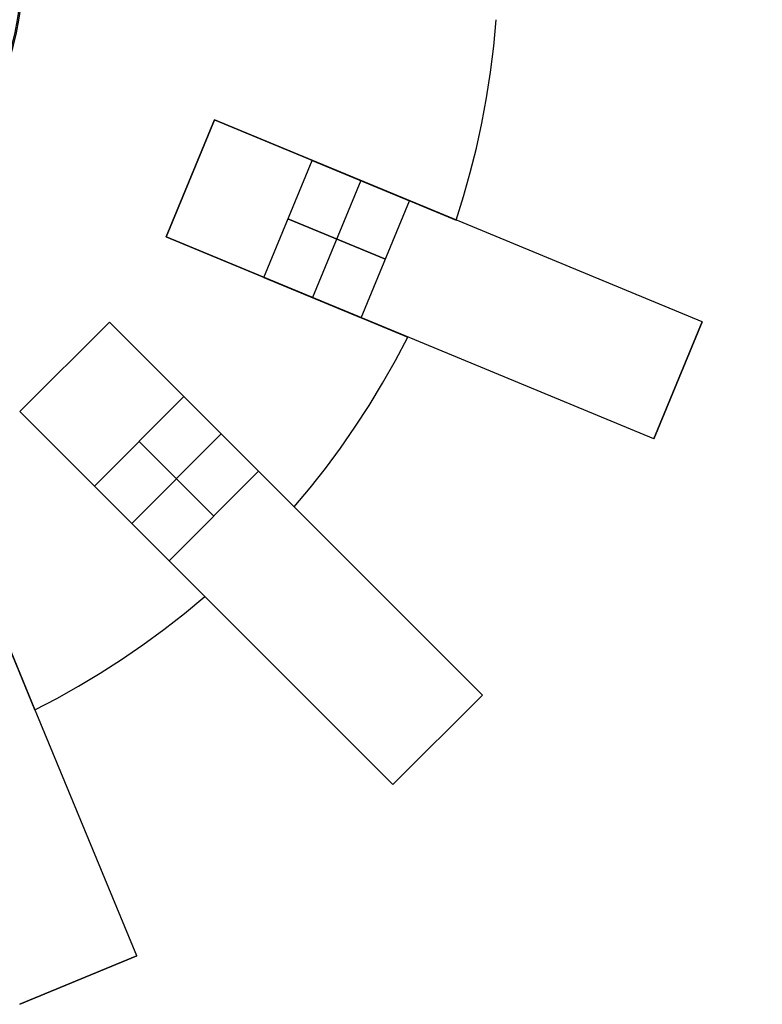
# Model space of a CAD drawing. Header units: millimetres. Extents: x 625 to 835, y 105 to 315.
# Tile 6 of 9: x 765 to 835, y 111 to 204. Entities that reach past the tile are written whole.
import ezdxf

# ---------------------------------------------------------------- set-up
doc = ezdxf.new("R2010")
doc.units = ezdxf.units.MM

msp = doc.modelspace()

# ---------------------------------------------------------------- linework, layer by layer
at = {"extrusion": (0.000142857, -2.84161e-05, 1)}
msp.add_lwpolyline([(697.739, 223.379), (697.294, 222.251), (696.889, 221.108), (696.524, 219.951), (696.199, 218.783), (695.914, 217.604), (695.671, 216.416), (695.469, 215.221), (695.308, 214.019), (695.189, 212.812), (695.112, 211.602), (695.077, 210.389), (695.084, 209.177), (695.133, 207.965), (695.224, 206.756), (695.357, 205.55), (695.531, 204.35), (695.747, 203.157), (696.005, 201.972), (696.303, 200.796), (696.641, 199.632), (697.02, 198.48), (697.438, 197.342), (697.896, 196.219), (698.392, 195.112), (698.926, 194.023), (699.498, 192.954), (700.106, 191.905), (700.751, 190.878), (701.43, 189.873), (702.144, 188.893), (702.892, 187.938), (703.672, 187.009), (704.484, 186.109), (705.326, 185.236), (706.198, 184.394), (707.099, 183.582), (708.028, 182.802), (708.983, 182.055), (709.963, 181.341), (710.967, 180.661), (711.995, 180.017), (713.044, 179.408), (714.113, 178.837), (715.202, 178.302), (716.308, 177.806), (717.431, 177.349), (718.57, 176.93), (719.722, 176.551), (720.886, 176.213), (722.062, 175.915), (723.247, 175.658), (724.44, 175.442), (725.64, 175.267), (726.845, 175.134), (728.055, 175.043), (729.266, 174.994), (730.479, 174.987), (731.691, 175.022), (732.902, 175.099), (734.108, 175.218), (735.31, 175.379), (736.506, 175.581), (737.694, 175.825), (738.873, 176.109), (740.041, 176.434), (741.198, 176.799), (742.341, 177.205), (743.469, 177.649), (744.581, 178.133), (745.676, 178.654), (746.752, 179.214), (747.808, 179.81), (748.842, 180.442), (749.855, 181.11), (750.843, 181.813), (751.807, 182.549), (752.744, 183.318), (753.654, 184.12), (754.536, 184.952), (755.389, 185.815), (756.211, 186.706), (757.002, 187.625), (757.76, 188.572), (758.485, 189.544), (759.176, 190.54), (759.832, 191.56), (760.453, 192.602), (761.037, 193.665), (761.584, 194.747), (762.093, 195.848), (762.563, 196.966), (762.995, 198.099), (763.387, 199.246), (763.739, 200.407), (764.05, 201.579), (764.321, 202.761), (764.551, 203.952), (764.739, 205.15), (764.886, 206.353), (764.991, 207.562), (765.054, 208.773), (765.075, 209.985)], dxfattribs=at)
at = {"extrusion": (-0.000142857, 2.84161e-05, 1)}
msp.add_lwpolyline([(764.927, 210.015), (764.906, 208.802), (764.843, 207.591), (764.738, 206.383), (764.591, 205.179), (764.403, 203.981), (764.173, 202.79), (763.902, 201.608), (763.591, 200.436), (763.239, 199.276), (762.847, 198.128), (762.415, 196.995), (761.945, 195.877), (761.436, 194.777), (760.889, 193.694), (760.305, 192.631), (759.684, 191.589), (759.028, 190.57), (758.337, 189.573), (757.612, 188.601), (756.854, 187.655), (756.063, 186.736), (755.241, 185.844), (754.388, 184.982), (753.506, 184.149), (752.596, 183.348), (751.659, 182.579), (750.695, 181.842), (749.707, 181.14), (748.694, 180.472), (747.66, 179.839), (746.604, 179.243), (745.528, 178.684), (744.433, 178.162), (743.321, 177.679), (742.193, 177.234), (741.05, 176.829), (739.893, 176.464), (738.725, 176.138), (737.546, 175.854), (736.358, 175.61), (735.162, 175.408), (733.96, 175.248), (732.754, 175.129), (731.543, 175.052), (730.331, 175.017), (729.118, 175.024), (727.907, 175.073), (726.697, 175.164), (725.492, 175.297), (724.292, 175.471), (723.099, 175.687), (721.914, 175.944), (720.738, 176.242), (719.574, 176.581), (718.422, 176.96), (717.283, 177.378), (716.16, 177.836), (715.054, 178.332), (713.965, 178.866), (712.896, 179.438), (711.847, 180.046), (710.819, 180.69), (709.815, 181.37), (708.835, 182.084), (707.88, 182.831), (706.951, 183.612), (706.05, 184.423), (705.178, 185.266), (704.336, 186.138), (703.524, 187.039), (702.744, 187.967), (701.996, 188.922), (701.282, 189.903), (700.603, 190.907), (699.958, 191.934), (699.35, 192.983), (698.778, 194.053), (698.244, 195.142), (697.748, 196.248), (697.29, 197.371), (696.872, 198.509), (696.493, 199.661), (696.155, 200.826), (695.857, 202.001), (695.599, 203.186), (695.383, 204.38), (695.209, 205.58), (695.076, 206.785), (694.985, 207.994), (694.936, 209.206), (694.929, 210.419), (694.964, 211.631), (695.041, 212.841), (695.16, 214.048), (695.321, 215.25), (695.523, 216.446), (695.766, 217.634), (696.051, 218.813), (696.376, 219.981), (696.741, 221.137), (697.146, 222.28), (697.591, 223.408)], dxfattribs=at)
at = {"extrusion": (0, 1, 0)}
msp.add_lwpolyline([(-835, -504.005), (-834.983, -505.029), (-834.93, -506.052), (-834.843, -507.073), (-834.721, -508.09), (-834.564, -509.102), (-834.373, -510.109), (-834.147, -511.108), (-833.888, -512.099), (-833.594, -513.08), (-833.268, -514.051), (-832.908, -515.011), (-832.516, -515.957), (-832.092, -516.89), (-831.637, -517.807), (-831.15, -518.708), (-830.633, -519.593), (-830.085, -520.459), (-829.509, -521.305), (-828.904, -522.132), (-828.271, -522.938), (-827.611, -523.721), (-826.925, -524.482), (-826.213, -525.218), (-825.477, -525.93), (-824.716, -526.616), (-823.933, -527.276), (-823.127, -527.909), (-822.3, -528.514), (-821.454, -529.09), (-820.588, -529.638), (-819.703, -530.155), (-818.802, -530.642), (-817.885, -531.097), (-816.952, -531.521), (-816.006, -531.913), (-815.046, -532.273), (-814.075, -532.599), (-813.094, -532.893), (-812.103, -533.152), (-811.104, -533.378), (-810.097, -533.569), (-809.085, -533.726), (-808.068, -533.848), (-807.047, -533.935), (-806.024, -533.988), (-805, -534.005)], dxfattribs=at)
for points in [[(805.998, 185.015), (806.696, 187.246), (807.335, 189.521), (807.912, 191.84), (808.424, 194.2), (808.87, 196.599), (809.245, 199.034), (809.547, 201.502), (809.775, 204)], [(805.998, 185.015), (806.696, 187.246), (807.335, 189.521), (807.912, 191.84), (808.424, 194.2), (808.87, 196.599), (809.245, 199.034), (809.547, 201.502), (809.775, 204)], [(805.998, 185.015), (806.696, 187.246), (807.335, 189.521), (807.912, 191.84), (808.424, 194.2), (808.87, 196.599), (809.245, 199.034), (809.547, 201.502), (809.775, 204)], [(805.998, 185.015), (806.696, 187.246), (807.335, 189.521), (807.912, 191.84), (808.424, 194.2), (808.87, 196.599), (809.245, 199.034), (809.547, 201.502), (809.775, 204)], [(805.998, 185.015), (806.696, 187.246), (807.335, 189.521), (807.912, 191.84), (808.424, 194.2), (808.87, 196.599), (809.245, 199.034), (809.547, 201.502), (809.775, 204)], [(805.998, 185.015), (806.696, 187.246), (807.335, 189.521), (807.912, 191.84), (808.424, 194.2), (808.87, 196.599), (809.245, 199.034), (809.547, 201.502), (809.775, 204)], [(783.109, 194.496), (778.517, 183.409)], [(778.517, 183.409), (783.109, 194.496)], [(778.517, 183.409), (783.109, 194.496)], [(778.517, 183.409), (783.109, 194.496)], [(783.109, 194.496), (778.517, 183.409)], [(783.109, 194.496), (778.517, 183.409)], [(796.968, 188.755), (783.109, 194.496)], [(783.109, 194.496), (796.968, 188.755)], [(796.968, 188.755), (783.109, 194.496)], [(783.109, 194.496), (796.968, 188.755)], [(829.303, 175.362), (783.109, 194.496)], [(787.756, 179.582), (792.348, 190.669)], [(787.756, 179.582), (792.348, 190.669)], [(801.587, 186.842), (792.348, 190.669)], [(792.348, 190.669), (801.587, 186.842)], [(796.968, 188.755), (792.375, 177.669)], [(796.968, 188.755), (792.375, 177.669)], [(805.998, 185.015), (796.968, 188.755)], [(796.968, 188.755), (805.998, 185.015)], [(805.998, 185.015), (796.968, 188.755)], [(796.968, 188.755), (805.998, 185.015)], [(796.995, 175.755), (801.587, 186.842)], [(796.995, 175.755), (801.587, 186.842)], [(799.291, 181.299), (790.052, 185.126)], [(790.052, 185.126), (799.291, 181.299)], [(778.517, 183.409), (792.375, 177.669)], [(792.375, 177.669), (778.517, 183.409)], [(778.517, 183.409), (792.375, 177.669)], [(792.375, 177.669), (778.517, 183.409)], [(824.711, 164.275), (778.517, 183.409)], [(787.756, 179.582), (796.995, 175.755)], [(796.995, 175.755), (787.756, 179.582)], [(792.375, 177.669), (801.406, 173.928)], [(801.406, 173.928), (792.375, 177.669)], [(792.375, 177.669), (801.406, 173.928)], [(801.406, 173.928), (792.375, 177.669)], [(773.134, 175.352), (764.648, 166.866)], [(764.648, 166.866), (773.134, 175.352)], [(764.648, 166.866), (773.134, 175.352)], [(764.648, 166.866), (773.134, 175.352)], [(773.134, 175.352), (764.648, 166.866)], [(773.134, 175.352), (764.648, 166.866)], [(783.74, 164.745), (773.134, 175.352)], [(773.134, 175.352), (783.74, 164.745)], [(783.74, 164.745), (773.134, 175.352)], [(773.134, 175.352), (783.74, 164.745)], [(808.489, 139.996), (773.134, 175.352)], [(824.711, 164.275), (829.303, 175.362)], [(824.711, 164.275), (829.303, 175.362)], [(829.303, 175.362), (824.711, 164.275)], [(790.652, 157.833), (792.15, 159.627), (793.611, 161.486), (795.032, 163.407), (796.408, 165.391), (797.738, 167.437), (799.016, 169.543), (800.24, 171.707), (801.406, 173.928)], [(790.652, 157.833), (792.15, 159.627), (793.611, 161.486), (795.032, 163.407), (796.408, 165.391), (797.738, 167.437), (799.016, 169.543), (800.24, 171.707), (801.406, 173.928)], [(790.652, 157.833), (792.15, 159.627), (793.611, 161.486), (795.032, 163.407), (796.408, 165.391), (797.738, 167.437), (799.016, 169.543), (800.24, 171.707), (801.406, 173.928)], [(790.652, 157.833), (792.15, 159.627), (793.611, 161.486), (795.032, 163.407), (796.408, 165.391), (797.738, 167.437), (799.016, 169.543), (800.24, 171.707), (801.406, 173.928)], [(790.652, 157.833), (792.15, 159.627), (793.611, 161.486), (795.032, 163.407), (796.408, 165.391), (797.738, 167.437), (799.016, 169.543), (800.24, 171.707), (801.406, 173.928)], [(790.652, 157.833), (792.15, 159.627), (793.611, 161.486), (795.032, 163.407), (796.408, 165.391), (797.738, 167.437), (799.016, 169.543), (800.24, 171.707), (801.406, 173.928)], [(771.719, 159.795), (780.205, 168.281)], [(771.719, 159.795), (780.205, 168.281)], [(787.276, 161.21), (780.205, 168.281)], [(780.205, 168.281), (787.276, 161.21)], [(764.648, 166.866), (775.255, 156.26)], [(775.255, 156.26), (764.648, 166.866)], [(764.648, 166.866), (775.255, 156.26)], [(775.255, 156.26), (764.648, 166.866)], [(800.004, 131.511), (764.648, 166.866)], [(783.74, 164.745), (775.255, 156.26)], [(783.74, 164.745), (775.255, 156.26)], [(790.652, 157.833), (783.74, 164.745)], [(783.74, 164.745), (790.652, 157.833)], [(790.652, 157.833), (783.74, 164.745)], [(783.74, 164.745), (790.652, 157.833)], [(783.033, 156.967), (775.962, 164.038)], [(775.962, 164.038), (783.033, 156.967)], [(775.725, 115.289), (756.591, 161.483)], [(778.79, 152.724), (787.276, 161.21)], [(778.79, 152.724), (787.276, 161.21)], [(771.719, 159.795), (778.79, 152.724)], [(778.79, 152.724), (771.719, 159.795)], [(775.255, 156.26), (782.167, 149.348)], [(782.167, 149.348), (775.255, 156.26)], [(775.255, 156.26), (782.167, 149.348)], [(782.167, 149.348), (775.255, 156.26)], [(766.072, 138.594), (768.142, 139.678), (770.203, 140.836), (772.251, 142.067), (774.282, 143.374), (776.293, 144.755), (778.28, 146.211), (780.239, 147.742), (782.167, 149.348)], [(766.072, 138.594), (768.142, 139.678), (770.203, 140.836), (772.251, 142.067), (774.282, 143.374), (776.293, 144.755), (778.28, 146.211), (780.239, 147.742), (782.167, 149.348)], [(766.072, 138.594), (768.142, 139.678), (770.203, 140.836), (772.251, 142.067), (774.282, 143.374), (776.293, 144.755), (778.28, 146.211), (780.239, 147.742), (782.167, 149.348)], [(766.072, 138.594), (768.142, 139.678), (770.203, 140.836), (772.251, 142.067), (774.282, 143.374), (776.293, 144.755), (778.28, 146.211), (780.239, 147.742), (782.167, 149.348)], [(766.072, 138.594), (768.142, 139.678), (770.203, 140.836), (772.251, 142.067), (774.282, 143.374), (776.293, 144.755), (778.28, 146.211), (780.239, 147.742), (782.167, 149.348)], [(766.072, 138.594), (768.142, 139.678), (770.203, 140.836), (772.251, 142.067), (774.282, 143.374), (776.293, 144.755), (778.28, 146.211), (780.239, 147.742), (782.167, 149.348)], [(766.072, 138.594), (762.331, 147.625)], [(762.331, 147.625), (766.072, 138.594)], [(766.072, 138.594), (762.331, 147.625)], [(762.331, 147.625), (766.072, 138.594)], [(800.004, 131.511), (808.489, 139.996)], [(800.004, 131.511), (808.489, 139.996)], [(808.489, 139.996), (800.004, 131.511)], [(764.638, 110.697), (775.725, 115.289)], [(764.638, 110.697), (775.725, 115.289)], [(775.725, 115.289), (764.638, 110.697)], [(775.725, 115.289), (764.638, 110.697)]]:
    msp.add_lwpolyline(points)
at = {"extrusion": (1, 0, 0)}
for points in [[(194.496, -12.005), (194.496, -512.005)], [(188.952, -12.005), (188.952, -512.005)], [(185.015, -524.005), (185.015, -512.005)], [(185.015, -12.005), (185.015, -0.005)], [(184.929, 9.575), (184.929, -533.585)], [(183.409, -512.005), (183.409, -12.005)], [(175.352, -12.005), (175.352, -512.005)], [(175.362, -504.005), (175.362, -20.005)], [(173.928, -524.005), (173.928, -512.005)], [(173.928, -12.005), (173.928, -0.005)], [(173.842, 9.575), (173.842, -533.585)], [(171.109, -12.005), (171.109, -512.005)], [(169.818, -504.005), (169.818, -20.005)], [(166.866, -512.005), (166.866, -12.005)], [(164.275, -20.005), (164.275, -504.005)], [(157.833, -524.005), (157.833, -512.005)], [(157.833, -12.005), (157.833, -0.005)], [(157.674, 9.575), (157.674, -533.585)], [(149.348, -524.005), (149.348, -512.005)], [(149.348, -12.005), (149.348, -0.005)], [(149.189, 9.575), (149.189, -533.585)], [(139.996, -504.005), (139.996, -20.005)], [(138.594, -524.005), (138.594, -512.005)], [(138.594, -12.005), (138.594, -0.005)], [(138.386, 9.575), (138.386, -533.585)], [(135.754, -504.005), (135.754, -20.005)], [(131.511, -20.005), (131.511, -504.005)], [(115.289, -504.005), (115.289, -20.005)], [(112.993, -504.005), (112.993, -20.005)], [(110.697, -20.005), (110.697, -504.005)]]:
    msp.add_lwpolyline(points, dxfattribs=at)
at = {"extrusion": (0.382683, 0.92388, -5.58097e-15)}
msp.add_lwpolyline([(-659.069, 9.995), (-658.727, 9.989), (-658.386, 9.972), (-658.046, 9.943), (-657.707, 9.902), (-657.369, 9.85), (-657.034, 9.786), (-656.701, 9.711), (-656.371, 9.624), (-656.043, 9.526), (-655.72, 9.418), (-655.4, 9.298), (-655.085, 9.167), (-654.774, 9.026), (-654.468, 8.874), (-654.167, 8.712), (-653.873, 8.539), (-653.584, 8.357), (-653.302, 8.165), (-653.026, 7.963), (-652.758, 7.752), (-652.497, 7.532), (-652.243, 7.303), (-651.997, 7.066), (-651.76, 6.821), (-651.531, 6.567), (-651.311, 6.306), (-651.1, 6.037), (-650.899, 5.762), (-650.707, 5.48), (-650.524, 5.191), (-650.352, 4.896), (-650.19, 4.596), (-650.038, 4.29), (-649.896, 3.979), (-649.766, 3.664), (-649.646, 3.344), (-649.537, 3.02), (-649.439, 2.693), (-649.353, 2.363), (-649.278, 2.03), (-649.214, 1.694), (-649.162, 1.357), (-649.121, 1.018), (-649.092, 0.677), (-649.074, 0.336), (-649.069, -0.005)], dxfattribs=at)
at = {"extrusion": (0.382683, 0.92388, -8.21078e-15)}
msp.add_lwpolyline([(-649.069, -524.005), (-649.074, -524.346), (-649.092, -524.687), (-649.121, -525.028), (-649.162, -525.367), (-649.214, -525.704), (-649.278, -526.04), (-649.353, -526.373), (-649.439, -526.703), (-649.537, -527.03), (-649.646, -527.354), (-649.766, -527.674), (-649.896, -527.989), (-650.038, -528.3), (-650.19, -528.606), (-650.352, -528.906), (-650.524, -529.201), (-650.707, -529.49), (-650.899, -529.772), (-651.1, -530.047), (-651.311, -530.316), (-651.531, -530.577), (-651.76, -530.831), (-651.997, -531.076), (-652.243, -531.313), (-652.497, -531.542), (-652.758, -531.762), (-653.026, -531.973), (-653.302, -532.175), (-653.584, -532.367), (-653.873, -532.549), (-654.167, -532.722), (-654.468, -532.884), (-654.774, -533.036), (-655.085, -533.177), (-655.4, -533.308), (-655.72, -533.428), (-656.043, -533.536), (-656.371, -533.634), (-656.701, -533.721), (-657.034, -533.796), (-657.369, -533.86), (-657.707, -533.912), (-658.046, -533.953), (-658.386, -533.982), (-658.727, -533.999), (-659.069, -534.005)], dxfattribs=at)
at = {"extrusion": (0.382683, 0.92388, 1.04921e-14)}
msp.add_lwpolyline([(-659.069, 9.995), (-658.727, 9.989), (-658.386, 9.972), (-658.046, 9.943), (-657.707, 9.902), (-657.369, 9.85), (-657.034, 9.786), (-656.701, 9.711), (-656.371, 9.624), (-656.043, 9.526), (-655.72, 9.418), (-655.4, 9.298), (-655.085, 9.167), (-654.774, 9.026), (-654.468, 8.874), (-654.167, 8.712), (-653.873, 8.539), (-653.584, 8.357), (-653.302, 8.165), (-653.026, 7.963), (-652.758, 7.752), (-652.497, 7.532), (-652.243, 7.303), (-651.997, 7.066), (-651.76, 6.821), (-651.531, 6.567), (-651.311, 6.306), (-651.1, 6.037), (-650.899, 5.762), (-650.707, 5.48), (-650.524, 5.191), (-650.352, 4.896), (-650.19, 4.596), (-650.038, 4.29), (-649.896, 3.979), (-649.766, 3.664), (-649.646, 3.344), (-649.537, 3.02), (-649.439, 2.693), (-649.353, 2.363), (-649.278, 2.03), (-649.214, 1.694), (-649.162, 1.357), (-649.121, 1.018), (-649.092, 0.677), (-649.074, 0.336), (-649.069, -0.005)], dxfattribs=at)
at = {"extrusion": (0.382683, 0.92388, 2.62384e-15)}
msp.add_lwpolyline([(-649.069, -524.005), (-649.074, -524.346), (-649.092, -524.687), (-649.121, -525.028), (-649.162, -525.367), (-649.214, -525.704), (-649.278, -526.04), (-649.353, -526.373), (-649.439, -526.703), (-649.537, -527.03), (-649.646, -527.354), (-649.766, -527.674), (-649.896, -527.989), (-650.038, -528.3), (-650.19, -528.606), (-650.352, -528.906), (-650.524, -529.201), (-650.707, -529.49), (-650.899, -529.772), (-651.1, -530.047), (-651.311, -530.316), (-651.531, -530.577), (-651.76, -530.831), (-651.997, -531.076), (-652.243, -531.313), (-652.497, -531.542), (-652.758, -531.762), (-653.026, -531.973), (-653.302, -532.175), (-653.584, -532.367), (-653.873, -532.549), (-654.167, -532.722), (-654.468, -532.884), (-654.774, -533.036), (-655.085, -533.177), (-655.4, -533.308), (-655.72, -533.428), (-656.043, -533.536), (-656.371, -533.634), (-656.701, -533.721), (-657.034, -533.796), (-657.369, -533.86), (-657.707, -533.912), (-658.046, -533.953), (-658.386, -533.982), (-658.727, -533.999), (-659.069, -534.005)], dxfattribs=at)
at = {"extrusion": (0.382683, 0.92388, -1.83766e-15)}
msp.add_lwpolyline([(-699.069, -20.005), (-699.051, -18.981), (-698.999, -17.958), (-698.911, -16.937), (-698.789, -15.92), (-698.632, -14.908), (-698.441, -13.901), (-698.216, -12.902), (-697.956, -11.911), (-697.663, -10.93), (-697.336, -9.959), (-696.977, -8.999), (-696.585, -8.053), (-696.161, -7.12), (-695.705, -6.203), (-695.218, -5.302), (-694.701, -4.417), (-694.154, -3.551), (-693.578, -2.705), (-692.973, -1.878), (-692.34, -1.072), (-691.68, -0.289), (-690.994, 0.472), (-690.282, 1.208), (-689.545, 1.92), (-688.785, 2.606), (-688.001, 3.266), (-687.196, 3.899), (-686.369, 4.504), (-685.522, 5.08), (-684.656, 5.628), (-683.772, 6.145), (-682.87, 6.632), (-681.953, 7.087), (-681.021, 7.511), (-680.074, 7.903), (-679.115, 8.263), (-678.144, 8.589), (-677.162, 8.883), (-676.171, 9.142), (-675.172, 9.368), (-674.166, 9.559), (-673.154, 9.716), (-672.136, 9.838), (-671.116, 9.925), (-670.093, 9.978), (-669.069, 9.995)], dxfattribs=at)
at = {"extrusion": (0.382683, 0.92388, -2.08715e-15)}
msp.add_lwpolyline([(-669.069, -534.005), (-670.093, -533.988), (-671.116, -533.935), (-672.136, -533.848), (-673.154, -533.726), (-674.166, -533.569), (-675.172, -533.378), (-676.171, -533.152), (-677.162, -532.893), (-678.144, -532.599), (-679.115, -532.273), (-680.074, -531.913), (-681.021, -531.521), (-681.953, -531.097), (-682.87, -530.642), (-683.772, -530.155), (-684.656, -529.638), (-685.522, -529.09), (-686.369, -528.514), (-687.196, -527.909), (-688.001, -527.276), (-688.785, -526.616), (-689.545, -525.93), (-690.282, -525.218), (-690.994, -524.482), (-691.68, -523.721), (-692.34, -522.938), (-692.973, -522.132), (-693.578, -521.305), (-694.154, -520.459), (-694.701, -519.593), (-695.218, -518.708), (-695.705, -517.807), (-696.161, -516.89), (-696.585, -515.957), (-696.977, -515.011), (-697.336, -514.051), (-697.663, -513.08), (-697.956, -512.099), (-698.216, -511.108), (-698.441, -510.109), (-698.632, -509.102), (-698.789, -508.09), (-698.911, -507.073), (-698.999, -506.052), (-699.051, -505.029), (-699.069, -504.005)], dxfattribs=at)
at = {"extrusion": (0.382683, 0.92388, 8.21078e-15)}
msp.add_lwpolyline([(-649.069, -0.005), (-649.074, 0.336), (-649.092, 0.677), (-649.121, 1.018), (-649.162, 1.357), (-649.214, 1.694), (-649.278, 2.03), (-649.353, 2.363), (-649.439, 2.693), (-649.537, 3.02), (-649.646, 3.344), (-649.766, 3.664), (-649.896, 3.979), (-650.038, 4.29), (-650.19, 4.596), (-650.352, 4.896), (-650.524, 5.191), (-650.707, 5.48), (-650.899, 5.762), (-651.1, 6.037), (-651.311, 6.306), (-651.531, 6.567), (-651.76, 6.821), (-651.997, 7.066), (-652.243, 7.303), (-652.497, 7.532), (-652.758, 7.752), (-653.026, 7.963), (-653.302, 8.165), (-653.584, 8.357), (-653.873, 8.539), (-654.167, 8.712), (-654.468, 8.874), (-654.774, 9.026), (-655.085, 9.167), (-655.4, 9.298), (-655.72, 9.418), (-656.043, 9.526), (-656.371, 9.624), (-656.701, 9.711), (-657.034, 9.786), (-657.369, 9.85), (-657.707, 9.902), (-658.046, 9.943), (-658.386, 9.972), (-658.727, 9.989), (-659.069, 9.995)], dxfattribs=at)
at = {"extrusion": (0.382683, 0.92388, -1.8638e-15)}
msp.add_lwpolyline([(-649.069, -524.005), (-649.074, -524.346), (-649.092, -524.687), (-649.121, -525.028), (-649.162, -525.367), (-649.214, -525.704), (-649.278, -526.04), (-649.353, -526.373), (-649.439, -526.703), (-649.537, -527.03), (-649.646, -527.354), (-649.766, -527.674), (-649.896, -527.989), (-650.038, -528.3), (-650.19, -528.606), (-650.352, -528.906), (-650.524, -529.201), (-650.707, -529.49), (-650.899, -529.772), (-651.1, -530.047), (-651.311, -530.316), (-651.531, -530.577), (-651.76, -530.831), (-651.997, -531.076), (-652.243, -531.313), (-652.497, -531.542), (-652.758, -531.762), (-653.026, -531.973), (-653.302, -532.175), (-653.584, -532.367), (-653.873, -532.549), (-654.167, -532.722), (-654.468, -532.884), (-654.774, -533.036), (-655.085, -533.177), (-655.4, -533.308), (-655.72, -533.428), (-656.043, -533.536), (-656.371, -533.634), (-656.701, -533.721), (-657.034, -533.796), (-657.369, -533.86), (-657.707, -533.912), (-658.046, -533.953), (-658.386, -533.982), (-658.727, -533.999), (-659.069, -534.005)], dxfattribs=at)
at = {"extrusion": (0.382683, 0.92388, -1.48854e-15)}
msp.add_lwpolyline([(-699.069, -20.005), (-699.051, -18.981), (-698.999, -17.958), (-698.911, -16.937), (-698.789, -15.92), (-698.632, -14.908), (-698.441, -13.901), (-698.216, -12.902), (-697.956, -11.911), (-697.663, -10.93), (-697.336, -9.959), (-696.977, -8.999), (-696.585, -8.053), (-696.161, -7.12), (-695.705, -6.203), (-695.218, -5.302), (-694.701, -4.417), (-694.154, -3.551), (-693.578, -2.705), (-692.973, -1.878), (-692.34, -1.072), (-691.68, -0.289), (-690.994, 0.472), (-690.282, 1.208), (-689.545, 1.92), (-688.785, 2.606), (-688.001, 3.266), (-687.196, 3.899), (-686.369, 4.504), (-685.522, 5.08), (-684.656, 5.628), (-683.772, 6.145), (-682.87, 6.632), (-681.953, 7.087), (-681.021, 7.511), (-680.074, 7.903), (-679.115, 8.263), (-678.144, 8.589), (-677.162, 8.883), (-676.171, 9.142), (-675.172, 9.368), (-674.166, 9.559), (-673.154, 9.716), (-672.136, 9.838), (-671.116, 9.925), (-670.093, 9.978), (-669.069, 9.995)], dxfattribs=at)
at = {"extrusion": (0.382683, 0.92388, -3.51445e-16)}
msp.add_lwpolyline([(-669.069, -534.005), (-670.093, -533.988), (-671.116, -533.935), (-672.136, -533.848), (-673.154, -533.726), (-674.166, -533.569), (-675.172, -533.378), (-676.171, -533.152), (-677.162, -532.893), (-678.144, -532.599), (-679.115, -532.273), (-680.074, -531.913), (-681.021, -531.521), (-681.953, -531.097), (-682.87, -530.642), (-683.772, -530.155), (-684.656, -529.638), (-685.522, -529.09), (-686.369, -528.514), (-687.196, -527.909), (-688.001, -527.276), (-688.785, -526.616), (-689.545, -525.93), (-690.282, -525.218), (-690.994, -524.482), (-691.68, -523.721), (-692.34, -522.938), (-692.973, -522.132), (-693.578, -521.305), (-694.154, -520.459), (-694.701, -519.593), (-695.218, -518.708), (-695.705, -517.807), (-696.161, -516.89), (-696.585, -515.957), (-696.977, -515.011), (-697.336, -514.051), (-697.663, -513.08), (-697.956, -512.099), (-698.216, -511.108), (-698.441, -510.109), (-698.632, -509.102), (-698.789, -508.09), (-698.911, -507.073), (-698.999, -506.052), (-699.051, -505.029), (-699.069, -504.005)], dxfattribs=at)
at = {"extrusion": (0.382683, 0.92388, -7.69014e-16)}
msp.add_lwpolyline([(-669.069, 9.995), (-670.093, 9.978), (-671.116, 9.925), (-672.136, 9.838), (-673.154, 9.716), (-674.166, 9.559), (-675.172, 9.368), (-676.171, 9.142), (-677.162, 8.883), (-678.144, 8.589), (-679.115, 8.263), (-680.074, 7.903), (-681.021, 7.511), (-681.953, 7.087), (-682.87, 6.632), (-683.772, 6.145), (-684.656, 5.628), (-685.522, 5.08), (-686.369, 4.504), (-687.196, 3.899), (-688.001, 3.266), (-688.785, 2.606), (-689.545, 1.92), (-690.282, 1.208), (-690.994, 0.472), (-691.68, -0.289), (-692.34, -1.072), (-692.973, -1.878), (-693.578, -2.705), (-694.154, -3.551), (-694.701, -4.417), (-695.218, -5.302), (-695.705, -6.203), (-696.161, -7.12), (-696.585, -8.053), (-696.977, -8.999), (-697.336, -9.959), (-697.663, -10.93), (-697.956, -11.911), (-698.216, -12.902), (-698.441, -13.901), (-698.632, -14.908), (-698.789, -15.92), (-698.911, -16.937), (-698.999, -17.958), (-699.051, -18.981), (-699.069, -20.005)], dxfattribs=at)
at = {"extrusion": (0.382683, 0.92388, 2.02404e-15)}
msp.add_lwpolyline([(-699.069, -504.005), (-699.051, -505.029), (-698.999, -506.052), (-698.911, -507.073), (-698.789, -508.09), (-698.632, -509.102), (-698.441, -510.109), (-698.216, -511.108), (-697.956, -512.099), (-697.663, -513.08), (-697.336, -514.051), (-696.977, -515.011), (-696.585, -515.957), (-696.161, -516.89), (-695.705, -517.807), (-695.218, -518.708), (-694.701, -519.593), (-694.154, -520.459), (-693.578, -521.305), (-692.973, -522.132), (-692.34, -522.938), (-691.68, -523.721), (-690.994, -524.482), (-690.282, -525.218), (-689.545, -525.93), (-688.785, -526.616), (-688.001, -527.276), (-687.196, -527.909), (-686.369, -528.514), (-685.522, -529.09), (-684.656, -529.638), (-683.772, -530.155), (-682.87, -530.642), (-681.953, -531.097), (-681.021, -531.521), (-680.074, -531.913), (-679.115, -532.273), (-678.144, -532.599), (-677.162, -532.893), (-676.171, -533.152), (-675.172, -533.378), (-674.166, -533.569), (-673.154, -533.726), (-672.136, -533.848), (-671.116, -533.935), (-670.093, -533.988), (-669.069, -534.005)], dxfattribs=at)
at = {"extrusion": (0.707107, 0.707107, -1.4538e-14)}
msp.add_lwpolyline([(-432.696, 9.995), (-432.354, 9.989), (-432.013, 9.972), (-431.673, 9.943), (-431.334, 9.902), (-430.996, 9.85), (-430.661, 9.786), (-430.328, 9.711), (-429.998, 9.624), (-429.67, 9.526), (-429.347, 9.418), (-429.027, 9.298), (-428.712, 9.167), (-428.401, 9.026), (-428.095, 8.874), (-427.794, 8.712), (-427.5, 8.539), (-427.211, 8.357), (-426.929, 8.165), (-426.653, 7.963), (-426.385, 7.752), (-426.123, 7.532), (-425.87, 7.303), (-425.624, 7.066), (-425.387, 6.821), (-425.158, 6.567), (-424.938, 6.306), (-424.727, 6.037), (-424.526, 5.762), (-424.334, 5.48), (-424.151, 5.191), (-423.979, 4.896), (-423.817, 4.596), (-423.665, 4.29), (-423.523, 3.979), (-423.393, 3.664), (-423.273, 3.344), (-423.164, 3.02), (-423.066, 2.693), (-422.98, 2.363), (-422.905, 2.03), (-422.841, 1.694), (-422.789, 1.357), (-422.748, 1.018), (-422.719, 0.677), (-422.701, 0.336), (-422.696, -0.005)], dxfattribs=at)
at = {"extrusion": (0.707107, 0.707107, -2.3196e-14)}
msp.add_lwpolyline([(-422.696, -524.005), (-422.701, -524.346), (-422.719, -524.687), (-422.748, -525.028), (-422.789, -525.367), (-422.841, -525.704), (-422.905, -526.04), (-422.98, -526.373), (-423.066, -526.703), (-423.164, -527.03), (-423.273, -527.354), (-423.393, -527.674), (-423.523, -527.989), (-423.665, -528.3), (-423.817, -528.606), (-423.979, -528.906), (-424.151, -529.201), (-424.334, -529.49), (-424.526, -529.772), (-424.727, -530.047), (-424.938, -530.316), (-425.158, -530.577), (-425.387, -530.831), (-425.624, -531.076), (-425.87, -531.313), (-426.123, -531.542), (-426.385, -531.762), (-426.653, -531.973), (-426.929, -532.175), (-427.211, -532.367), (-427.5, -532.549), (-427.794, -532.722), (-428.095, -532.884), (-428.401, -533.036), (-428.712, -533.177), (-429.027, -533.308), (-429.347, -533.428), (-429.67, -533.536), (-429.998, -533.634), (-430.328, -533.721), (-430.661, -533.796), (-430.996, -533.86), (-431.334, -533.912), (-431.673, -533.953), (-432.013, -533.982), (-432.354, -533.999), (-432.696, -534.005)], dxfattribs=at)
at = {"extrusion": (0.707107, 0.707107, -1.46638e-15)}
msp.add_lwpolyline([(-432.696, 9.995), (-432.354, 9.989), (-432.013, 9.972), (-431.673, 9.943), (-431.334, 9.902), (-430.996, 9.85), (-430.661, 9.786), (-430.328, 9.711), (-429.998, 9.624), (-429.67, 9.526), (-429.347, 9.418), (-429.027, 9.298), (-428.712, 9.167), (-428.401, 9.026), (-428.095, 8.874), (-427.794, 8.712), (-427.5, 8.539), (-427.211, 8.357), (-426.929, 8.165), (-426.653, 7.963), (-426.385, 7.752), (-426.123, 7.532), (-425.87, 7.303), (-425.624, 7.066), (-425.387, 6.821), (-425.158, 6.567), (-424.938, 6.306), (-424.727, 6.037), (-424.526, 5.762), (-424.334, 5.48), (-424.151, 5.191), (-423.979, 4.896), (-423.817, 4.596), (-423.665, 4.29), (-423.523, 3.979), (-423.393, 3.664), (-423.273, 3.344), (-423.164, 3.02), (-423.066, 2.693), (-422.98, 2.363), (-422.905, 2.03), (-422.841, 1.694), (-422.789, 1.357), (-422.748, 1.018), (-422.719, 0.677), (-422.701, 0.336), (-422.696, -0.005)], dxfattribs=at)
at = {"extrusion": (0.707107, 0.707107, -2.8062e-15)}
msp.add_lwpolyline([(-422.696, -524.005), (-422.701, -524.346), (-422.719, -524.687), (-422.748, -525.028), (-422.789, -525.367), (-422.841, -525.704), (-422.905, -526.04), (-422.98, -526.373), (-423.066, -526.703), (-423.164, -527.03), (-423.273, -527.354), (-423.393, -527.674), (-423.523, -527.989), (-423.665, -528.3), (-423.817, -528.606), (-423.979, -528.906), (-424.151, -529.201), (-424.334, -529.49), (-424.526, -529.772), (-424.727, -530.047), (-424.938, -530.316), (-425.158, -530.577), (-425.387, -530.831), (-425.624, -531.076), (-425.87, -531.313), (-426.123, -531.542), (-426.385, -531.762), (-426.653, -531.973), (-426.929, -532.175), (-427.211, -532.367), (-427.5, -532.549), (-427.794, -532.722), (-428.095, -532.884), (-428.401, -533.036), (-428.712, -533.177), (-429.027, -533.308), (-429.347, -533.428), (-429.67, -533.536), (-429.998, -533.634), (-430.328, -533.721), (-430.661, -533.796), (-430.996, -533.86), (-431.334, -533.912), (-431.673, -533.953), (-432.013, -533.982), (-432.354, -533.999), (-432.696, -534.005)], dxfattribs=at)
at = {"extrusion": (0.707107, 0.707107, 6.86161e-15)}
msp.add_lwpolyline([(-422.696, -0.005), (-422.701, 0.336), (-422.719, 0.677), (-422.748, 1.018), (-422.789, 1.357), (-422.841, 1.694), (-422.905, 2.03), (-422.98, 2.363), (-423.066, 2.693), (-423.164, 3.02), (-423.273, 3.344), (-423.393, 3.664), (-423.523, 3.979), (-423.665, 4.29), (-423.817, 4.596), (-423.979, 4.896), (-424.151, 5.191), (-424.334, 5.48), (-424.526, 5.762), (-424.727, 6.037), (-424.938, 6.306), (-425.158, 6.567), (-425.387, 6.821), (-425.624, 7.066), (-425.87, 7.303), (-426.123, 7.532), (-426.385, 7.752), (-426.653, 7.963), (-426.929, 8.165), (-427.211, 8.357), (-427.5, 8.539), (-427.794, 8.712), (-428.095, 8.874), (-428.401, 9.026), (-428.712, 9.167), (-429.027, 9.298), (-429.347, 9.418), (-429.67, 9.526), (-429.998, 9.624), (-430.328, 9.711), (-430.661, 9.786), (-430.996, 9.85), (-431.334, 9.902), (-431.673, 9.943), (-432.013, 9.972), (-432.354, 9.989), (-432.696, 9.995)], dxfattribs=at)
at = {"extrusion": (0.707107, 0.707107, 2.00972e-15)}
msp.add_lwpolyline([(-422.696, -524.005), (-422.701, -524.346), (-422.719, -524.687), (-422.748, -525.028), (-422.789, -525.367), (-422.841, -525.704), (-422.905, -526.04), (-422.98, -526.373), (-423.066, -526.703), (-423.164, -527.03), (-423.273, -527.354), (-423.393, -527.674), (-423.523, -527.989), (-423.665, -528.3), (-423.817, -528.606), (-423.979, -528.906), (-424.151, -529.201), (-424.334, -529.49), (-424.526, -529.772), (-424.727, -530.047), (-424.938, -530.316), (-425.158, -530.577), (-425.387, -530.831), (-425.624, -531.076), (-425.87, -531.313), (-426.123, -531.542), (-426.385, -531.762), (-426.653, -531.973), (-426.929, -532.175), (-427.211, -532.367), (-427.5, -532.549), (-427.794, -532.722), (-428.095, -532.884), (-428.401, -533.036), (-428.712, -533.177), (-429.027, -533.308), (-429.347, -533.428), (-429.67, -533.536), (-429.998, -533.634), (-430.328, -533.721), (-430.661, -533.796), (-430.996, -533.86), (-431.334, -533.912), (-431.673, -533.953), (-432.013, -533.982), (-432.354, -533.999), (-432.696, -534.005)], dxfattribs=at)
at = {"extrusion": (0.707107, 0.707107, -2.22218e-15)}
msp.add_lwpolyline([(-472.696, -20.005), (-472.678, -18.981), (-472.626, -17.958), (-472.538, -16.937), (-472.416, -15.92), (-472.259, -14.908), (-472.068, -13.901), (-471.843, -12.902), (-471.583, -11.911), (-471.29, -10.93), (-470.963, -9.959), (-470.604, -8.999), (-470.212, -8.053), (-469.788, -7.12), (-469.332, -6.203), (-468.845, -5.302), (-468.328, -4.417), (-467.781, -3.551), (-467.205, -2.705), (-466.6, -1.878), (-465.967, -1.072), (-465.307, -0.289), (-464.621, 0.472), (-463.909, 1.208), (-463.172, 1.92), (-462.412, 2.606), (-461.628, 3.266), (-460.823, 3.899), (-459.996, 4.504), (-459.149, 5.08), (-458.283, 5.628), (-457.399, 6.145), (-456.497, 6.632), (-455.58, 7.087), (-454.648, 7.511), (-453.701, 7.903), (-452.742, 8.263), (-451.771, 8.589), (-450.789, 8.883), (-449.798, 9.142), (-448.799, 9.368), (-447.793, 9.559), (-446.781, 9.716), (-445.763, 9.838), (-444.743, 9.925), (-443.72, 9.978), (-442.696, 9.995)], dxfattribs=at)
at = {"extrusion": (0.707107, 0.707107, -8.29895e-15)}
msp.add_lwpolyline([(-442.696, -534.005), (-443.72, -533.988), (-444.743, -533.935), (-445.763, -533.848), (-446.781, -533.726), (-447.793, -533.569), (-448.799, -533.378), (-449.798, -533.152), (-450.789, -532.893), (-451.771, -532.599), (-452.742, -532.273), (-453.701, -531.913), (-454.648, -531.521), (-455.58, -531.097), (-456.497, -530.642), (-457.399, -530.155), (-458.283, -529.638), (-459.149, -529.09), (-459.996, -528.514), (-460.823, -527.909), (-461.628, -527.276), (-462.412, -526.616), (-463.172, -525.93), (-463.909, -525.218), (-464.621, -524.482), (-465.307, -523.721), (-465.967, -522.938), (-466.6, -522.132), (-467.205, -521.305), (-467.781, -520.459), (-468.328, -519.593), (-468.845, -518.708), (-469.332, -517.807), (-469.788, -516.89), (-470.212, -515.957), (-470.604, -515.011), (-470.963, -514.051), (-471.29, -513.08), (-471.583, -512.099), (-471.843, -511.108), (-472.068, -510.109), (-472.259, -509.102), (-472.416, -508.09), (-472.538, -507.073), (-472.626, -506.052), (-472.678, -505.029), (-472.696, -504.005)], dxfattribs=at)
at = {"extrusion": (0.707107, 0.707107, 9.17026e-16)}
msp.add_lwpolyline([(-472.696, -20.005), (-472.678, -18.981), (-472.626, -17.958), (-472.538, -16.937), (-472.416, -15.92), (-472.259, -14.908), (-472.068, -13.901), (-471.843, -12.902), (-471.583, -11.911), (-471.29, -10.93), (-470.963, -9.959), (-470.604, -8.999), (-470.212, -8.053), (-469.788, -7.12), (-469.332, -6.203), (-468.845, -5.302), (-468.328, -4.417), (-467.781, -3.551), (-467.205, -2.705), (-466.6, -1.878), (-465.967, -1.072), (-465.307, -0.289), (-464.621, 0.472), (-463.909, 1.208), (-463.172, 1.92), (-462.412, 2.606), (-461.628, 3.266), (-460.823, 3.899), (-459.996, 4.504), (-459.149, 5.08), (-458.283, 5.628), (-457.399, 6.145), (-456.497, 6.632), (-455.58, 7.087), (-454.648, 7.511), (-453.701, 7.903), (-452.742, 8.263), (-451.771, 8.589), (-450.789, 8.883), (-449.798, 9.142), (-448.799, 9.368), (-447.793, 9.559), (-446.781, 9.716), (-445.763, 9.838), (-444.743, 9.925), (-443.72, 9.978), (-442.696, 9.995)], dxfattribs=at)
at = {"extrusion": (0.707107, 0.707107, 4.47926e-16)}
msp.add_lwpolyline([(-442.696, -534.005), (-443.72, -533.988), (-444.743, -533.935), (-445.763, -533.848), (-446.781, -533.726), (-447.793, -533.569), (-448.799, -533.378), (-449.798, -533.152), (-450.789, -532.893), (-451.771, -532.599), (-452.742, -532.273), (-453.701, -531.913), (-454.648, -531.521), (-455.58, -531.097), (-456.497, -530.642), (-457.399, -530.155), (-458.283, -529.638), (-459.149, -529.09), (-459.996, -528.514), (-460.823, -527.909), (-461.628, -527.276), (-462.412, -526.616), (-463.172, -525.93), (-463.909, -525.218), (-464.621, -524.482), (-465.307, -523.721), (-465.967, -522.938), (-466.6, -522.132), (-467.205, -521.305), (-467.781, -520.459), (-468.328, -519.593), (-468.845, -518.708), (-469.332, -517.807), (-469.788, -516.89), (-470.212, -515.957), (-470.604, -515.011), (-470.963, -514.051), (-471.29, -513.08), (-471.583, -512.099), (-471.843, -511.108), (-472.068, -510.109), (-472.259, -509.102), (-472.416, -508.09), (-472.538, -507.073), (-472.626, -506.052), (-472.678, -505.029), (-472.696, -504.005)], dxfattribs=at)
at = {"extrusion": (0.707107, 0.707107, -1.31446e-15)}
msp.add_lwpolyline([(-442.696, 9.995), (-443.72, 9.978), (-444.743, 9.925), (-445.763, 9.838), (-446.781, 9.716), (-447.793, 9.559), (-448.799, 9.368), (-449.798, 9.142), (-450.789, 8.883), (-451.771, 8.589), (-452.742, 8.263), (-453.701, 7.903), (-454.648, 7.511), (-455.58, 7.087), (-456.497, 6.632), (-457.399, 6.145), (-458.283, 5.628), (-459.149, 5.08), (-459.996, 4.504), (-460.823, 3.899), (-461.628, 3.266), (-462.412, 2.606), (-463.172, 1.92), (-463.909, 1.208), (-464.621, 0.472), (-465.307, -0.289), (-465.967, -1.072), (-466.6, -1.878), (-467.205, -2.705), (-467.781, -3.551), (-468.328, -4.417), (-468.845, -5.302), (-469.332, -6.203), (-469.788, -7.12), (-470.212, -8.053), (-470.604, -8.999), (-470.963, -9.959), (-471.29, -10.93), (-471.583, -11.911), (-471.843, -12.902), (-472.068, -13.901), (-472.259, -14.908), (-472.416, -15.92), (-472.538, -16.937), (-472.626, -17.958), (-472.678, -18.981), (-472.696, -20.005)], dxfattribs=at)
at = {"extrusion": (0.707107, 0.707107, -2.77539e-15)}
msp.add_lwpolyline([(-472.696, -504.005), (-472.678, -505.029), (-472.626, -506.052), (-472.538, -507.073), (-472.416, -508.09), (-472.259, -509.102), (-472.068, -510.109), (-471.843, -511.108), (-471.583, -512.099), (-471.29, -513.08), (-470.963, -514.051), (-470.604, -515.011), (-470.212, -515.957), (-469.788, -516.89), (-469.332, -517.807), (-468.845, -518.708), (-468.328, -519.593), (-467.781, -520.459), (-467.205, -521.305), (-466.6, -522.132), (-465.967, -522.938), (-465.307, -523.721), (-464.621, -524.482), (-463.909, -525.218), (-463.172, -525.93), (-462.412, -526.616), (-461.628, -527.276), (-460.823, -527.909), (-459.996, -528.514), (-459.149, -529.09), (-458.283, -529.638), (-457.399, -530.155), (-456.497, -530.642), (-455.58, -531.097), (-454.648, -531.521), (-453.701, -531.913), (-452.742, -532.273), (-451.771, -532.599), (-450.789, -532.893), (-449.798, -533.152), (-448.799, -533.378), (-447.793, -533.569), (-446.781, -533.726), (-445.763, -533.848), (-444.743, -533.935), (-443.72, -533.988), (-442.696, -534.005)], dxfattribs=at)
at = {"extrusion": (0.92388, 0.382683, 3.96137e-15)}
msp.add_lwpolyline([(-190.344, -20.005), (-190.327, -18.981), (-190.274, -17.958), (-190.187, -16.937), (-190.065, -15.92), (-189.908, -14.908), (-189.717, -13.901), (-189.491, -12.902), (-189.232, -11.911), (-188.939, -10.93), (-188.612, -9.959), (-188.253, -8.999), (-187.861, -8.053), (-187.436, -7.12), (-186.981, -6.203), (-186.494, -5.302), (-185.977, -4.417), (-185.43, -3.551), (-184.853, -2.705), (-184.248, -1.878), (-183.616, -1.072), (-182.956, -0.289), (-182.269, 0.472), (-181.557, 1.208), (-180.821, 1.92), (-180.06, 2.606), (-179.277, 3.266), (-178.471, 3.899), (-177.645, 4.504), (-176.798, 5.08), (-175.932, 5.628), (-175.048, 6.145), (-174.146, 6.632), (-173.229, 7.087), (-172.296, 7.511), (-171.35, 7.903), (-170.391, 8.263), (-169.42, 8.589), (-168.438, 8.883), (-167.447, 9.142), (-166.448, 9.368), (-165.442, 9.559), (-164.429, 9.716), (-163.412, 9.838), (-162.391, 9.925), (-161.368, 9.978), (-160.344, 9.995)], dxfattribs=at)
at = {"extrusion": (0.92388, 0.382683, -3.29909e-15)}
msp.add_lwpolyline([(-160.344, -534.005), (-161.368, -533.988), (-162.391, -533.935), (-163.412, -533.848), (-164.429, -533.726), (-165.442, -533.569), (-166.448, -533.378), (-167.447, -533.152), (-168.438, -532.893), (-169.42, -532.599), (-170.391, -532.273), (-171.35, -531.913), (-172.296, -531.521), (-173.229, -531.097), (-174.146, -530.642), (-175.048, -530.155), (-175.932, -529.638), (-176.798, -529.09), (-177.645, -528.514), (-178.471, -527.909), (-179.277, -527.276), (-180.06, -526.616), (-180.821, -525.93), (-181.557, -525.218), (-182.269, -524.482), (-182.956, -523.721), (-183.616, -522.938), (-184.248, -522.132), (-184.853, -521.305), (-185.43, -520.459), (-185.977, -519.593), (-186.494, -518.708), (-186.981, -517.807), (-187.436, -516.89), (-187.861, -515.957), (-188.253, -515.011), (-188.612, -514.051), (-188.939, -513.08), (-189.232, -512.099), (-189.491, -511.108), (-189.717, -510.109), (-189.908, -509.102), (-190.065, -508.09), (-190.187, -507.073), (-190.274, -506.052), (-190.327, -505.029), (-190.344, -504.005)], dxfattribs=at)
at = {"extrusion": (0.92388, 0.382683, -1.47778e-15)}
msp.add_lwpolyline([(-190.344, -20.005), (-190.327, -18.981), (-190.274, -17.958), (-190.187, -16.937), (-190.065, -15.92), (-189.908, -14.908), (-189.717, -13.901), (-189.491, -12.902), (-189.232, -11.911), (-188.939, -10.93), (-188.612, -9.959), (-188.253, -8.999), (-187.861, -8.053), (-187.436, -7.12), (-186.981, -6.203), (-186.494, -5.302), (-185.977, -4.417), (-185.43, -3.551), (-184.853, -2.705), (-184.248, -1.878), (-183.616, -1.072), (-182.956, -0.289), (-182.269, 0.472), (-181.557, 1.208), (-180.821, 1.92), (-180.06, 2.606), (-179.277, 3.266), (-178.471, 3.899), (-177.645, 4.504), (-176.798, 5.08), (-175.932, 5.628), (-175.048, 6.145), (-174.146, 6.632), (-173.229, 7.087), (-172.296, 7.511), (-171.35, 7.903), (-170.391, 8.263), (-169.42, 8.589), (-168.438, 8.883), (-167.447, 9.142), (-166.448, 9.368), (-165.442, 9.559), (-164.429, 9.716), (-163.412, 9.838), (-162.391, 9.925), (-161.368, 9.978), (-160.344, 9.995)], dxfattribs=at)
at = {"extrusion": (0.92388, 0.382683, -4.26547e-15)}
msp.add_lwpolyline([(-160.344, -534.005), (-161.368, -533.988), (-162.391, -533.935), (-163.412, -533.848), (-164.429, -533.726), (-165.442, -533.569), (-166.448, -533.378), (-167.447, -533.152), (-168.438, -532.893), (-169.42, -532.599), (-170.391, -532.273), (-171.35, -531.913), (-172.296, -531.521), (-173.229, -531.097), (-174.146, -530.642), (-175.048, -530.155), (-175.932, -529.638), (-176.798, -529.09), (-177.645, -528.514), (-178.471, -527.909), (-179.277, -527.276), (-180.06, -526.616), (-180.821, -525.93), (-181.557, -525.218), (-182.269, -524.482), (-182.956, -523.721), (-183.616, -522.938), (-184.248, -522.132), (-184.853, -521.305), (-185.43, -520.459), (-185.977, -519.593), (-186.494, -518.708), (-186.981, -517.807), (-187.436, -516.89), (-187.861, -515.957), (-188.253, -515.011), (-188.612, -514.051), (-188.939, -513.08), (-189.232, -512.099), (-189.491, -511.108), (-189.717, -510.109), (-189.908, -509.102), (-190.065, -508.09), (-190.187, -507.073), (-190.274, -506.052), (-190.327, -505.029), (-190.344, -504.005)], dxfattribs=at)

doc.saveas('drawing.dxf')
